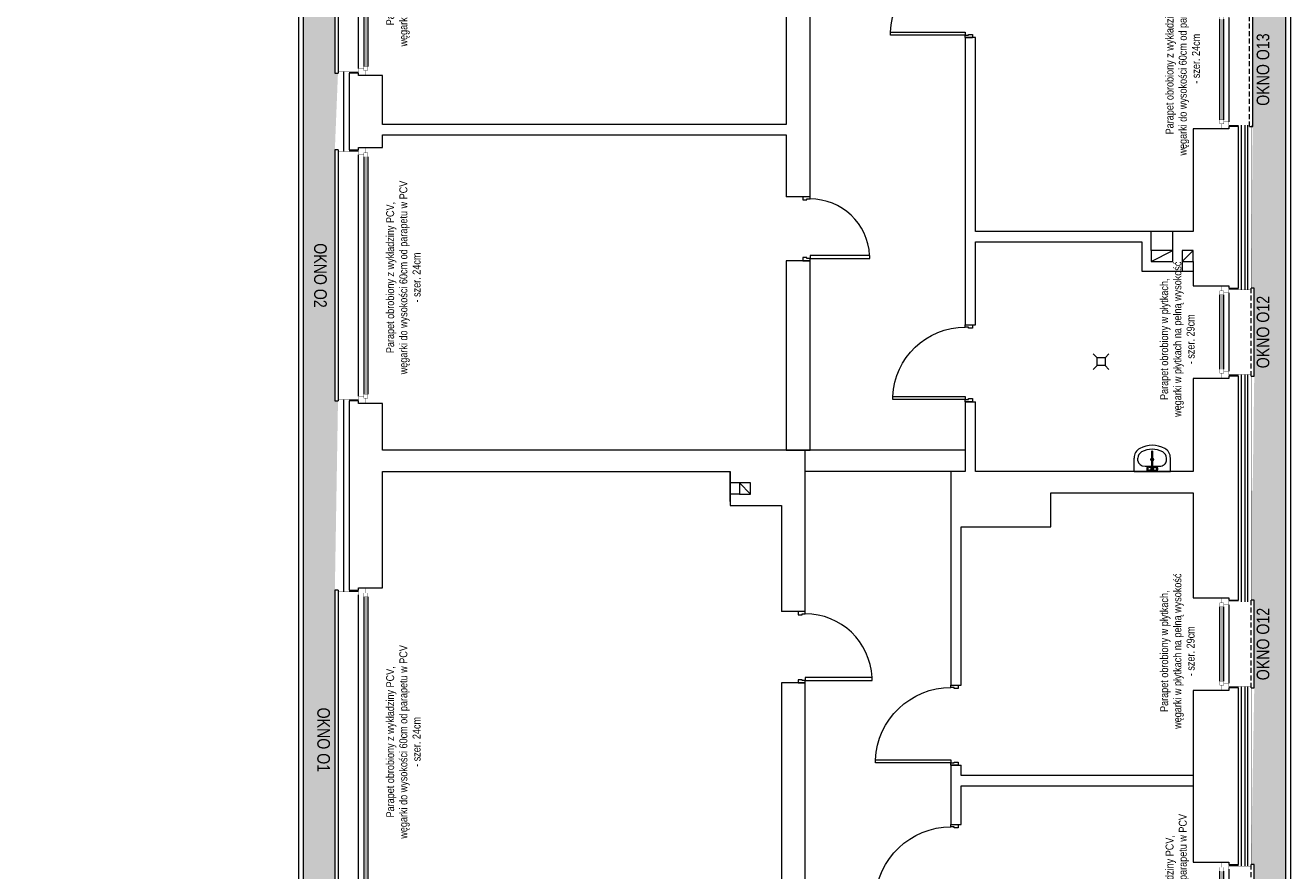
# Model space of a CAD drawing. Header units: millimetres. Extents: x 18880 to 99371, y -5529 to 27899.
# Tile 111 of 158: x 30020 to 31618, y 19444 to 20512. Entities that reach past the tile are written whole.
import ezdxf

# ---------------------------------------------------------------- set-up
doc = ezdxf.new("R2010")
doc.units = ezdxf.units.MM
doc.set_wipeout_variables(frame=1)
doc.linetypes.add('DASHED', pattern=[19.05, 12.7, -6.35])
for name, color, linetype, lineweight in [('AA_HATCH', 252, 'Continuous', 0), ('AA_IZOLACJA', 251, 'Continuous', 0), ('AA_OPIS', 2, 'Continuous', 0), ('AA_WIDOK', 254, 'Continuous', 0), ('Drzwi ArchiCAD_Nr_Pióra__1', 7, 'Continuous', 13), ('Drzwi ArchiCAD_Nr_Pióra__23', 4, 'Continuous', 20), ('Drzwi ArchiCAD_Nr_Pióra__3', 4, 'Continuous', 18), ('inwentaryzacja_wyposazenie_sanitarne_Nr_pióra__1', 7, 'Continuous', 13), ('K_SCIANY', 90, 'Continuous', 20), ('Konstrukcja - Słupy_Nr_Pióra__1', 7, 'Continuous', 13)]:
    doc.layers.add(name, color=color, linetype=linetype, lineweight=lineweight)
for name, color, linetype in [('Drzwi ArchiCAD', 7, 'Continuous'), ('inwentaryzacja_wyposazenie_sanitarne', 7, 'Continuous'), ('Konstrukcja - Słupy', 7, 'Continuous'), ('Okna ArchiCADa', 7, 'Continuous')]:
    doc.layers.add(name, color=color, linetype=linetype)
doc.styles.add('ARIAL', font='arial.ttf')
doc.styles.add('Arial Narrow', font='txt')
doc.linetypes.add('STYROPIAN', pattern='A,0.000141,[1,styropian.shx,S=1,R=0,X=0,Y=0],-14.102004', length=14.102145)
doc.linetypes.add('ZIGZAG', pattern='A,0.00254,-5.08,[131,ltypeshp.shx,S=5.08,R=0,X=-5.08,Y=0],-10.16,[131,ltypeshp.shx,S=5.08,R=180,X=5.08,Y=0],-5.08', length=20.32254)

# ---------------------------------------------------------------- blocks, each defined once
blk = doc.blocks.new('O1 rozwierane 12_81')
at = {"layer": 'AA_WIDOK', "color": 4}
blk.add_lwpolyline([(1890, 260), (1890, 300), (-1890, 300), (-1890, 260)], dxfattribs=at)
at = {"layer": 'AA_WIDOK', "linetype": 'DASHED', "ltscale": 0.5}
blk.add_lwpolyline([(1890, 260), (-1890, 260)], dxfattribs=at)
at = {"layer": 'AA_WIDOK', "color": 4, "const_width": 3}
for points in [[(-1920, -90), (-1920, 0)], [(1920, 0), (1920, -90)]]:
    blk.add_lwpolyline(points, dxfattribs=at)
at = {"color": 4}
blk.add_wipeout([(-1805, -115), (-1805, -65), (-1830, -65), (-1830, 0), (1830, 0), (1830, -65), (1805, -65), (1805, -115)], dxfattribs=at).dxf.layer = 'AA_WIDOK'
at = {"layer": 'AA_IZOLACJA', "linetype": 'STYROPIAN', "ltscale": 0.2}
for points in [[(-1880, 120), (-1880, 0)], [(1880, 120), (1880, 0)]]:
    blk.add_lwpolyline(points, dxfattribs=at)
at = {"layer": 'AA_WIDOK', "const_width": 3}
for points in [[(-1870, 260), (-1870, 0)], [(1870, 260), (1870, 0)]]:
    blk.add_lwpolyline(points, dxfattribs=at)
at = {"layer": 'AA_WIDOK', "color": 4, "const_width": 3}
for points in [[(-1920, 0), (-1830, 0)], [(-1830, 0), (-1830, -65)], [(1830, -65), (1830, 0)], [(1830, 0), (1920, 0)], [(-1855, -90), (-1920, -90)], [(-1830, -65), (-1855, -65)], [(-1855, -65), (-1855, -90)], [(-1855, -65), (-1805, -65)], [(-1855, -115), (-1855, -65)], [(-1805, -115), (-1855, -115)], [(-1805, -65), (-1805, -115)], [(1805, -80), (-1805, -80)], [(1805, -90), (-1805, -90)], [(1805, -100), (-1805, -100)], [(1805, -115), (1805, -65)], [(1805, -65), (1855, -65)], [(1855, -115), (1805, -115)], [(1855, -65), (1830, -65)], [(1855, -90), (1855, -65)], [(1855, -65), (1855, -115)], [(1920, -90), (1855, -90)]]:
    blk.add_lwpolyline(points, dxfattribs=at)
at = {"layer": 'AA_WIDOK', "color": 4}
for points in [[(-1830, 0), (1830, 0)], [(1805, -65), (-1805, -65)], [(1805, -115), (-1805, -115)], [(1805, -115), (-1805, -115)]]:
    blk.add_lwpolyline(points, dxfattribs=at)
blk = doc.blocks.new('D1 Drzwi proste 12_46')
at = {"layer": 'Drzwi ArchiCAD_Nr_Pióra__1', "linetype": 'Continuous'}
for p, q in [((-485, 0), (-485, -90)), ((485, 0), (485, -90))]:
    blk.add_line(p, q, dxfattribs=at)
at = {"layer": 'Drzwi ArchiCAD_Nr_Pióra__23', "linetype": 'Continuous'}
for p, q in [((-457, 0), (-485, 0)), ((-485, 0), (-485, -90)), ((-457, -40), (-457, 0)), ((485, 0), (457, 0)), ((457, 0), (457, -40)), ((485, -90), (485, 0)), ((-485, -90), (-445, -90)), ((-445, -40), (-457, -40)), ((-445, -90), (-445, -40)), ((457, -40), (445, -40)), ((445, -40), (445, -90)), ((445, -90), (485, -90))]:
    blk.add_line(p, q, dxfattribs=at)
at = {"layer": 'Drzwi ArchiCAD_Nr_Pióra__3', "linetype": 'Continuous'}
for p, q in [((457, 914), (417, 914)), ((417, 914), (417, 0)), ((457, 0), (457, 914)), ((417, 0), (457, 0))]:
    blk.add_line(p, q, dxfattribs=at)
blk.add_arc((457, 0), 914, 92.5083, 180, dxfattribs=at)
blk = doc.blocks.new('D1 Drzwi proste 12_47')
at = {"layer": 'Drzwi ArchiCAD_Nr_Pióra__1', "linetype": 'Continuous'}
for p, q in [((-500, 0), (-500, -90)), ((500, 0), (500, -90))]:
    blk.add_line(p, q, dxfattribs=at)
at = {"layer": 'Drzwi ArchiCAD_Nr_Pióra__23', "linetype": 'Continuous'}
for p, q in [((-472, 0), (-500, 0)), ((-500, 0), (-500, -90)), ((-472, -40), (-472, 0)), ((500, 0), (472, 0)), ((472, 0), (472, -40)), ((500, -90), (500, 0)), ((-500, -90), (-460, -90)), ((-460, -40), (-472, -40)), ((-460, -90), (-460, -40)), ((472, -40), (460, -40)), ((460, -40), (460, -90)), ((460, -90), (500, -90))]:
    blk.add_line(p, q, dxfattribs=at)
at = {"layer": 'Drzwi ArchiCAD_Nr_Pióra__3', "linetype": 'Continuous'}
for p, q in [((472, 944), (432, 944)), ((432, 944), (432, 0)), ((472, 0), (472, 944)), ((432, 0), (472, 0))]:
    blk.add_line(p, q, dxfattribs=at)
blk.add_arc((472, 0), 944, 92.4285, 180, dxfattribs=at)
blk = doc.blocks.new('D1 Drzwi proste 12_99')
at = {"layer": 'Drzwi ArchiCAD_Nr_Pióra__1', "linetype": 'Continuous'}
for p, q in [((-505, 0), (-505, -90)), ((505, 0), (505, -90))]:
    blk.add_line(p, q, dxfattribs=at)
at = {"layer": 'Drzwi ArchiCAD_Nr_Pióra__23', "linetype": 'Continuous'}
for p, q in [((-477, 0), (-505, 0)), ((-505, 0), (-505, -90)), ((-477, -40), (-477, 0)), ((505, 0), (477, 0)), ((477, 0), (477, -40)), ((505, -90), (505, 0)), ((-505, -90), (-465, -90)), ((-465, -40), (-477, -40)), ((-465, -90), (-465, -40)), ((477, -40), (465, -40)), ((465, -40), (465, -90)), ((465, -90), (505, -90))]:
    blk.add_line(p, q, dxfattribs=at)
at = {"layer": 'Drzwi ArchiCAD_Nr_Pióra__3', "linetype": 'Continuous'}
for p, q in [((477, 954), (437, 954)), ((437, 954), (437, 0)), ((477, 0), (477, 954)), ((437, 0), (477, 0))]:
    blk.add_line(p, q, dxfattribs=at)
blk.add_arc((477, 0), 954, 92.403, 180, dxfattribs=at)
blk = doc.blocks.new('D1 Drzwi proste 12_104')
at = {"layer": 'Drzwi ArchiCAD_Nr_Pióra__1', "linetype": 'Continuous'}
for p, q in [((-450, 0), (-450, -90)), ((450, 0), (450, -90))]:
    blk.add_line(p, q, dxfattribs=at)
at = {"layer": 'Drzwi ArchiCAD_Nr_Pióra__23', "linetype": 'Continuous'}
for p, q in [((-422, 0), (-450, 0)), ((-450, 0), (-450, -90)), ((-422, -40), (-422, 0)), ((450, 0), (422, 0)), ((422, 0), (422, -40)), ((450, -90), (450, 0)), ((-450, -90), (-410, -90)), ((-410, -40), (-422, -40)), ((-410, -90), (-410, -40)), ((422, -40), (410, -40)), ((410, -40), (410, -90)), ((410, -90), (450, -90))]:
    blk.add_line(p, q, dxfattribs=at)
at = {"layer": 'Drzwi ArchiCAD_Nr_Pióra__3', "linetype": 'Continuous'}
for p, q in [((422, 844), (382, 844)), ((382, 844), (382, 0)), ((422, 0), (422, 844)), ((382, 0), (422, 0))]:
    blk.add_line(p, q, dxfattribs=at)
blk.add_arc((422, 0), 844, 92.7165, 180, dxfattribs=at)
blk = doc.blocks.new('D1 Drzwi proste 12_116')
at = {"layer": 'Drzwi ArchiCAD_Nr_Pióra__1', "linetype": 'Continuous'}
for p, q in [((-405, 0), (-405, -90)), ((405, 0), (405, -90))]:
    blk.add_line(p, q, dxfattribs=at)
at = {"layer": 'Drzwi ArchiCAD_Nr_Pióra__23', "linetype": 'Continuous'}
for p, q in [((-377, 0), (-405, 0)), ((-405, 0), (-405, -90)), ((-377, -40), (-377, 0)), ((405, 0), (377, 0)), ((377, 0), (377, -40)), ((405, -90), (405, 0)), ((-405, -90), (-365, -90)), ((-365, -40), (-377, -40)), ((-365, -90), (-365, -40)), ((377, -40), (365, -40)), ((365, -40), (365, -90)), ((365, -90), (405, -90))]:
    blk.add_line(p, q, dxfattribs=at)
at = {"layer": 'Drzwi ArchiCAD_Nr_Pióra__3', "linetype": 'Continuous'}
for p, q in [((377, 754), (337, 754)), ((337, 754), (337, 0)), ((377, 0), (377, 754)), ((337, 0), (377, 0))]:
    blk.add_line(p, q, dxfattribs=at)
blk.add_arc((377, 0), 754, 93.041, 180, dxfattribs=at)
blk = doc.blocks.new('Słup_81_2', base_point=(277495, -68241))
at = {"layer": 'Konstrukcja - Słupy_Nr_Pióra__1', "linetype": 'Continuous'}
blk.add_line((277425, -68171), (277565, -68311), dxfattribs=at)
at = {"layer": 'Konstrukcja - Słupy_Nr_Pióra__1', "linetype": 'Continuous', "flags": 128}
blk.add_lwpolyline([(277425, -68171), (277425, -68311), (277565, -68311), (277565, -68171)], close=True, dxfattribs=at)
blk = doc.blocks.new('Słup_82_2', base_point=(283085, -65306))
at = {"layer": 'Konstrukcja - Słupy_Nr_Pióra__1', "linetype": 'Continuous'}
blk.add_line((283015, -65376), (283155, -65236), dxfattribs=at)
at = {"layer": 'Konstrukcja - Słupy_Nr_Pióra__1', "linetype": 'Continuous', "flags": 128}
blk.add_lwpolyline([(283015, -65376), (283155, -65376), (283155, -65236), (283015, -65236)], close=True, dxfattribs=at)
blk = doc.blocks.new('Słup_278_2', base_point=(282760, -65306))
at = {"layer": 'Konstrukcja - Słupy_Nr_Pióra__1', "linetype": 'Continuous'}
blk.add_line((282625, -65376), (282895, -65236), dxfattribs=at)
at = {"layer": 'Konstrukcja - Słupy_Nr_Pióra__1', "linetype": 'Continuous', "flags": 128}
blk.add_lwpolyline([(282625, -65376), (282895, -65376), (282895, -65236), (282625, -65236)], close=True, dxfattribs=at)
blk = doc.blocks.new('Umywalka 01 12_14')
at = {"layer": 'inwentaryzacja_wyposazenie_sanitarne_Nr_pióra__1', "linetype": 'Continuous'}
for p, q in [((-230, 0), (-230, -168)), ((230, 0), (-230, 0)), ((230, 0), (230, -168)), ((-180, -134), (-180, -168)), ((-91, -68), (-91, -68)), ((91, -68), (-91, -68)), ((-69, -23), (-70, -29)), ((-70, -29), (-70, -36)), ((-70, -36), (-69, -43)), ((-68, -17), (-69, -23)), ((-69, -43), (-68, -48)), ((-66, -14), (-68, -17)), ((-68, -48), (-66, -51)), ((-60, -10), (-66, -14)), ((-60, -55), (-66, -51)), ((-58, -9), (-60, -10)), ((-60, -55), (-58, -57)), ((-55, -10), (-58, -9)), ((-20, -21), (-58, -9)), ((-20, -45), (-58, -57)), ((-58, -57), (-55, -55)), ((-52, -14), (-55, -10)), ((-55, -55), (-52, -51)), ((-50, -21), (-52, -14)), ((-52, -51), (-50, -45)), ((-50, -29), (-50, -21)), ((-50, -37), (-50, -29)), ((-50, -45), (-50, -37)), ((-8, -31), (-8, -252)), ((8, -252), (8, -31)), ((20, -21), (58, -9)), ((20, -45), (58, -57)), ((52, -14), (50, -21)), ((50, -21), (50, -29)), ((50, -29), (50, -37)), ((50, -37), (50, -45)), ((50, -45), (52, -51)), ((55, -10), (52, -14)), ((52, -51), (55, -55)), ((58, -9), (55, -10)), ((55, -55), (58, -57)), ((60, -10), (58, -9)), ((58, -57), (60, -55)), ((60, -10), (66, -14)), ((60, -55), (66, -51)), ((68, -17), (66, -14)), ((66, -51), (68, -48)), ((69, -23), (68, -17)), ((68, -48), (69, -43)), ((70, -29), (69, -23)), ((69, -43), (70, -36)), ((70, -36), (70, -29)), ((180, -134), (180, -168))]:
    blk.add_line(p, q, dxfattribs=at)
blk.add_circle((0, -152), 17.5, dxfattribs=at)
for centre, radius, start, end in [((0, -33), 30, 27.9765, 152.0235), ((0, -33), 30, 207.9765, 254.7747), ((0, -33), 16.8, 298.0549, 241.9451), ((0, -33), 8, 10, 170), ((0, -33), 30, 285.2253, 332.0235), ((-91, -168), 139, 180, 241.5254), ((-91, -168), 88.9, 180, 241.5254), ((0, 0), 330, 241.5254, 298.4746), ((0, 0), 280, 241.5254, 298.4746), ((0, -252), 7.88, 180, 0), ((91, -168), 88.9, 298.4746, 0), ((91, -168), 139, 298.4746, 0)]:
    blk.add_arc(centre, radius, start, end, dxfattribs=at)
for centre, major_axis, start_param, end_param in [((-91, -134), (88.9, 0), 1.570796, 3.141593), ((91, -134), (-88.9, 0), 3.141593, 4.712389)]:
    blk.add_ellipse(centre, major_axis=major_axis, ratio=0.750558, start_param=start_param, end_param=end_param, dxfattribs=at)
blk = doc.blocks.new('O1 rozwierane 12_80')
at = {"layer": 'AA_WIDOK', "color": 4}
blk.add_lwpolyline([(1585, 260), (1585, 300), (-1585, 300), (-1585, 260)], dxfattribs=at)
at = {"layer": 'AA_WIDOK', "linetype": 'DASHED', "ltscale": 0.5}
blk.add_lwpolyline([(1585, 260), (-1585, 260)], dxfattribs=at)
at = {"layer": 'AA_WIDOK', "color": 4, "const_width": 3}
for points in [[(-1615, -90), (-1615, 0)], [(1615, 0), (1615, -90)]]:
    blk.add_lwpolyline(points, dxfattribs=at)
at = {"color": 4}
blk.add_wipeout([(-1500, -115), (-1500, -65), (-1525, -65), (-1525, 0), (1525, 0), (1525, -65), (1500, -65), (1500, -115)], dxfattribs=at).dxf.layer = 'AA_WIDOK'
at = {"layer": 'AA_IZOLACJA', "linetype": 'STYROPIAN', "ltscale": 0.2}
for points in [[(-1575, 120), (-1575, 0)], [(1575, 120), (1575, 0)]]:
    blk.add_lwpolyline(points, dxfattribs=at)
at = {"layer": 'AA_WIDOK', "const_width": 3}
for points in [[(-1565, 260), (-1565, 0)], [(1565, 260), (1565, 0)]]:
    blk.add_lwpolyline(points, dxfattribs=at)
at = {"layer": 'AA_WIDOK', "color": 4, "const_width": 3}
for points in [[(-1615, 0), (-1525, 0)], [(-1525, 0), (-1525, -65)], [(1525, -65), (1525, 0)], [(1525, 0), (1615, 0)], [(-1550, -90), (-1615, -90)], [(-1525, -65), (-1550, -65)], [(-1550, -65), (-1550, -90)], [(-1550, -65), (-1500, -65)], [(-1550, -115), (-1550, -65)], [(-1500, -115), (-1550, -115)], [(-1500, -65), (-1500, -115)], [(1500, -80), (-1500, -80)], [(1500, -90), (-1500, -90)], [(1500, -100), (-1500, -100)], [(1500, -115), (1500, -65)], [(1500, -65), (1550, -65)], [(1550, -115), (1500, -115)], [(1550, -65), (1525, -65)], [(1550, -90), (1550, -65)], [(1550, -65), (1550, -115)], [(1615, -90), (1550, -90)]]:
    blk.add_lwpolyline(points, dxfattribs=at)
at = {"layer": 'AA_WIDOK', "color": 4}
for points in [[(-1525, 0), (1525, 0)], [(1500, -65), (-1500, -65)], [(1500, -115), (-1500, -115)], [(1500, -115), (-1500, -115)]]:
    blk.add_lwpolyline(points, dxfattribs=at)
blk = doc.blocks.new('okno cc')
at = {"layer": 'AA_WIDOK', "color": 4, "const_width": 0.3}
for points in [[(-9, 117), (0, 117)], [(0, 0), (-9, 0)]]:
    blk.add_lwpolyline(points, dxfattribs=at)
at = {"layer": 'AA_WIDOK', "linetype": 'DASHED', "ltscale": 0.5}
blk.add_lwpolyline([(28, 3), (28, 114)], dxfattribs=at)
at = {"layer": 'AA_WIDOK', "color": 4}
blk.add_lwpolyline([(28, 3), (32, 3), (32, 114), (28, 114)], dxfattribs=at)
at = {"color": 4}
blk.add_wipeout([(-11.5, 105.5), (-6.5, 105.5), (-6.5, 108), (0, 108), (0, 9), (-6.5, 9), (-6.5, 11.5), (-11.5, 11.5)], dxfattribs=at).dxf.layer = 'AA_WIDOK'
at = {"layer": 'AA_IZOLACJA', "linetype": 'STYROPIAN', "ltscale": 0.2}
for points in [[(12, 113), (0, 113)], [(12, 4), (0, 4)]]:
    blk.add_lwpolyline(points, dxfattribs=at)
at = {"layer": 'AA_WIDOK', "color": 4, "const_width": 0.3}
for points in [[(-9, 110.5), (-9, 117)], [(0, 117), (0, 108)], [(-11.5, 105.5), (-11.5, 110.5)], [(-11.5, 110.5), (-6.5, 110.5)], [(-6.5, 105.5), (-11.5, 105.5)], [(-10, 11.5), (-10, 105.5)], [(-6.5, 110.5), (-9, 110.5)], [(-9, 11.5), (-9, 105.5)], [(-8, 11.5), (-8, 105.5)], [(-6.5, 108), (-6.5, 110.5)], [(-6.5, 110.5), (-6.5, 105.5)], [(0, 108), (-6.5, 108)], [(-11.5, 6.5), (-11.5, 11.5)], [(-11.5, 11.5), (-6.5, 11.5)], [(-6.5, 6.5), (-11.5, 6.5)], [(-9, 0), (-9, 6.5)], [(-9, 6.5), (-6.5, 6.5)], [(-6.5, 11.5), (-6.5, 6.5)], [(-6.5, 6.5), (-6.5, 9)], [(-6.5, 9), (0, 9)], [(0, 9), (0, 0)]]:
    blk.add_lwpolyline(points, dxfattribs=at)
at = {"layer": 'AA_WIDOK', "const_width": 0.3}
for points in [[(28, 112), (0, 112)], [(28, 5), (0, 5)]]:
    blk.add_lwpolyline(points, dxfattribs=at)
at = {"layer": 'AA_WIDOK', "color": 4}
for points in [[(-11.5, 11.5), (-11.5, 105.5)], [(-11.5, 11.5), (-11.5, 105.5)], [(-6.5, 11.5), (-6.5, 105.5)], [(0, 108), (0, 9)]]:
    blk.add_lwpolyline(points, dxfattribs=at)
blk = doc.blocks.new('okno dd')
at = {"layer": 'AA_WIDOK', "color": 4, "const_width": 0.3}
for points in [[(-9, 150), (0, 150)], [(0, 0), (-9, 0)]]:
    blk.add_lwpolyline(points, dxfattribs=at)
at = {"layer": 'AA_WIDOK', "linetype": 'DASHED', "ltscale": 0.5}
blk.add_lwpolyline([(26, 3), (26, 147)], dxfattribs=at)
at = {"layer": 'AA_WIDOK', "color": 4}
blk.add_lwpolyline([(26, 3), (30, 3), (30, 147), (26, 147)], dxfattribs=at)
at = {"color": 4}
blk.add_wipeout([(-11.5, 138.5), (-6.5, 138.5), (-6.5, 141), (0, 141), (0, 9), (-6.5, 9), (-6.5, 11.5), (-11.5, 11.5)], dxfattribs=at).dxf.layer = 'AA_WIDOK'
at = {"layer": 'AA_IZOLACJA', "linetype": 'STYROPIAN', "ltscale": 0.2}
for points in [[(12, 146), (0, 146)], [(12, 4), (0, 4)]]:
    blk.add_lwpolyline(points, dxfattribs=at)
at = {"layer": 'AA_WIDOK', "color": 4, "const_width": 0.3}
for points in [[(-9, 143.5), (-9, 150)], [(0, 150), (0, 141)], [(-11.5, 138.5), (-11.5, 143.5)], [(-11.5, 143.5), (-6.5, 143.5)], [(-6.5, 138.5), (-11.5, 138.5)], [(-10, 11.5), (-10, 138.5)], [(-6.5, 143.5), (-9, 143.5)], [(-9, 11.5), (-9, 138.5)], [(-8, 11.5), (-8, 138.5)], [(-6.5, 141), (-6.5, 143.5)], [(-6.5, 143.5), (-6.5, 138.5)], [(0, 141), (-6.5, 141)], [(-11.5, 6.5), (-11.5, 11.5)], [(-11.5, 11.5), (-6.5, 11.5)], [(-6.5, 6.5), (-11.5, 6.5)], [(-9, 0), (-9, 6.5)], [(-9, 6.5), (-6.5, 6.5)], [(-6.5, 11.5), (-6.5, 6.5)], [(-6.5, 6.5), (-6.5, 9)], [(-6.5, 9), (0, 9)], [(0, 9), (0, 0)]]:
    blk.add_lwpolyline(points, dxfattribs=at)
at = {"layer": 'AA_WIDOK', "const_width": 0.3}
for points in [[(26, 145), (0, 145)], [(26, 5), (0, 5)]]:
    blk.add_lwpolyline(points, dxfattribs=at)
at = {"layer": 'AA_WIDOK', "color": 4}
for points in [[(-11.5, 11.5), (-11.5, 138.5)], [(-11.5, 11.5), (-11.5, 138.5)], [(-6.5, 11.5), (-6.5, 138.5)], [(0, 141), (0, 9)]]:
    blk.add_lwpolyline(points, dxfattribs=at)

msp = doc.modelspace()

# ---------------------------------------------------------------- hatches: boundary and pattern name
at = {"layer": 'AA_HATCH'}
h = msp.add_hatch(dxfattribs=at)
h.set_pattern_fill('AR-CONC', color=256, scale=0.1)
h.paths.add_polyline_path([(31612.01574, 25055.37583), (30915.01574, 25055.37583), (30915.01574, 25011.37583), (31076.01574, 25011.37583), (31076.01574, 25017.37583), (31187.01574, 25017.37583), (31315.01574, 25011.68694), (31315.01574, 25017.37583), (31426.01574, 25017.37583), (31568.01574, 25011.37583), (31568.01574, 24341.87583), (31572.01574, 24341.87583), (31572.01574, 24230.87583), (31568.05922, 24048.87583), (31572.01574, 24048.87583), (31572.01574, 23937.87583), (31568.03976, 23606.87583), (31572.01574, 23606.87583), (31572.01574, 23495.87583), (31568.05476, 23292.87583), (31572.01574, 23292.87583), (31572.01574, 23181.87583), (31568.11271, 23101.37583), (31572.01574, 23101.37583), (31572.01574, 22928.37583), (31568.05411, 22721.87583), (31572.01574, 22721.87583), (31572.01574, 22610.87583), (31568.05655, 22416.87583), (31572.01574, 22416.87583), (31572.01574, 22305.87583), (31568.03272, 21836.87583), (31570.01574, 21836.87583), (31570.01574, 21692.87583), (31568.0301, 21416.37583), (31572.01574, 21416.37583), (31572.01574, 21305.37583), (31568.05773, 21116.87583), (31570.01574, 21116.87583), (31570.01574, 20972.87583), (31568.02469, 20527.87583), (31570.01574, 20527.87583), (31570.01574, 20383.87583), (31568.03516, 20179.87583), (31572.01574, 20179.87583), (31572.01574, 20068.87583), (31569.98271, 19924.02241), (31612.01574, 19924.02241)])
h = msp.add_hatch(dxfattribs=at)
h.set_pattern_fill('AR-CONC', color=256, scale=0.1)
h.paths.add_polyline_path([(30411.01574, 18362.87583), (30411.01574, 18594.87583), (30414.82921, 18686.87583), (30411.01574, 18686.87583), (30411.01574, 18918.87583), (30414.92925, 19009.37583), (30411.01574, 19009.37583), (30411.01574, 19326.37583), (30414.9324, 19420.37583), (30411.01574, 19420.37583), (30411.01574, 19798.37583), (30414.98254, 20037.37583), (30411.01574, 20037.37583), (30411.01574, 20354.37583), (30414.93493, 20451.37583), (30411.01574, 20451.37583), (30411.01574, 20768.37583), (30414.84553, 20813.37583), (30411.01574, 20813.37583), (30411.01574, 21130.37583), (30414.83392, 21224.87583), (30411.01574, 21224.87583), (30411.01574, 21456.87583), (30414.95199, 21580.37583), (30411.01574, 21580.37583), (30411.01574, 21683.4066, 0.0563298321), (30371.01574, 21678.88587), (30371.01574, 17301.37583), (30090.01574, 17301.37583), (30090.01574, 18212.37583), (30046.01574, 18212.37583), (30046.01574, 17261.37583), (30336.51574, 17261.37583), (30415.01574, 17257.37583), (30415.01574, 17318.87583), (30411.01574, 17318.87583), (30411.01574, 17550.87583), (30414.81462, 17635.87583), (30411.01574, 17635.87583), (30411.01574, 17867.87583), (30414.89614, 18013.87583), (30411.01574, 18013.87583), (30411.01574, 18245.87583), (30414.86759, 18362.87583)])

# ---------------------------------------------------------------- linework, layer by layer
for points in [[(30371.01574, 21678.88587), (30371.01574, 17301.37583), (30090.01574, 17301.37583), (30090.01574, 18212.37583), (30046.01574, 18212.37583)], [(30365.01574, 21678.88587), (30365.01574, 17307.37583), (30096.01574, 17307.37583), (30096.01574, 18218.37583), (30046.01574, 18218.37583)]]:
    msp.add_lwpolyline(points, dxfattribs=at)
at = {"layer": 'AA_IZOLACJA', "linetype": 'STYROPIAN', "ltscale": 0.8}
for points in [[(31564.01574, 20177.87583), (31564.01574, 20385.87583)], [(31564.01574, 19783.87583), (31564.01574, 20070.87583)], [(31564.01574, 19449.87583), (31564.01574, 19676.87583)]]:
    msp.add_lwpolyline(points, dxfattribs=at)
at = {"layer": 'AA_WIDOK', "const_width": 0.3}
for points in [[(31568.01574, 20177.87583), (31568.01574, 20385.87583)], [(31568.01574, 19783.87583), (31568.01574, 20070.87583)], [(31568.01574, 19449.87583), (31568.01574, 19676.87583)]]:
    msp.add_lwpolyline(points, dxfattribs=at)
at = {"layer": 'K_SCIANY'}
for points in [[(30981.01574, 20649.37583), (30981.01574, 20386.37583)], [(31011.01574, 20295.37583), (31011.01574, 20649.37583)], [(31495.01574, 20213.37583), (31495.01574, 20201.37583), (31495.01574, 20182.87583), (31531.01574, 20182.87583), (31540.01574, 20182.87583), (31540.01574, 20179.87583), (31552.01574, 20179.87583), (31552.01574, 20383.87583), (31540.01574, 20383.87583), (31540.01574, 20380.87583), (31531.01574, 20380.87583), (31495.01574, 20380.87583), (31495.01574, 20251.37583), (31430.01574, 20251.37583), (31220.01574, 20251.37583), (31220.01574, 20496.37583), (31216.01574, 20496.37583), (31207.01574, 20496.37583), (31207.01574, 20133.37583), (31216.01574, 20133.37583), (31220.01574, 20133.37583), (31220.01574, 20238.37583), (31430.01574, 20238.37583), (31430.01574, 20201.37583), (31495.01574, 20201.37583)], [(30981.01574, 20386.37583), (30471.01574, 20386.37583), (30471.01574, 20448.37583), (30450.01574, 20448.37583), (30441.01574, 20448.37583), (30441.01574, 20451.37583), (30429.01574, 20451.37583), (30429.01574, 20354.37583), (30441.01574, 20354.37583), (30441.01574, 20357.37583), (30450.01574, 20357.37583), (30471.01574, 20357.37583), (30471.01574, 20373.37583), (30981.01574, 20373.37583)], [(30981.01574, 20373.37583), (30981.01574, 20295.37583)], [(31002.01574, 20295.37583), (30981.01574, 20295.37583)], [(31011.01574, 20295.37583), (31002.01574, 20295.37583)], [(31442.01574, 20227.37583), (31442.01574, 20251.37583)], [(31469.01574, 20227.37583), (31469.01574, 20251.37583)], [(31002.01574, 20214.37583), (30981.01574, 20214.37583)], [(30981.01574, 20214.37583), (30981.01574, 19975.37583)], [(31011.01574, 20214.37583), (31002.01574, 20214.37583)], [(31011.01574, 19975.37583), (31011.01574, 20214.37583)], [(31481.01574, 20213.37583), (31481.01574, 20201.37583)], [(31373.60006, 20092.04512), (31368.74783, 20096.89735)], [(31373.60006, 20082.04512), (31373.60006, 20092.04512)], [(31383.60006, 20092.04512), (31373.60006, 20092.04512)], [(31383.60006, 20092.04512), (31388.45228, 20096.89735)], [(31383.60006, 20092.04512), (31383.60006, 20082.04512)], [(31373.60006, 20082.04512), (31368.74783, 20077.1929)], [(31383.60006, 20082.04512), (31373.60006, 20082.04512)], [(31383.60006, 20082.04512), (31388.45228, 20077.1929)], [(31315.01574, 19921.37583), (31495.01574, 19921.37583), (31495.01574, 19788.87583), (31531.01574, 19788.87583), (31540.01574, 19788.87583), (31540.01574, 19785.87583), (31552.01574, 19785.87583), (31552.01574, 20068.87583), (31540.01574, 20068.87583), (31540.01574, 20065.87583), (31531.01574, 20065.87583), (31495.01574, 20065.87583), (31495.01574, 19948.37583), (31315.01574, 19948.37583)], [(30910.01574, 19975.37583), (30471.01574, 19975.37583), (30471.01574, 20034.37583), (30450.01574, 20034.37583), (30441.01574, 20034.37583), (30441.01574, 20037.37583), (30429.01574, 20037.37583), (30429.01574, 19798.37583), (30441.01574, 19798.37583), (30441.01574, 19801.37583), (30450.01574, 19801.37583), (30471.01574, 19801.37583), (30471.01574, 19948.37583), (30910.01574, 19948.37583)], [(31207.01574, 20036.37583), (31216.01574, 20036.37583)], [(31207.01574, 20036.37583), (31207.01574, 19948.37583)], [(31216.01574, 20036.37583), (31220.01574, 20036.37583)], [(31220.01574, 19948.37583), (31220.01574, 20036.37583)], [(31005.01574, 19975.37583), (30910.01574, 19975.37583)], [(30981.01574, 19975.37583), (31011.01574, 19975.37583)], [(31005.01574, 19771.37583), (31005.01574, 19975.37583)], [(31207.01574, 19975.37583), (31005.01574, 19975.37583)], [(30910.01574, 19948.37583), (30910.01574, 19905.37583)], [(30910.01574, 19910.37583), (30910.01574, 19948.37583)], [(31207.01574, 19948.37583), (31005.01574, 19948.37583)], [(31189.01574, 19948.37583), (31189.01574, 19678.37583)], [(31207.01574, 19948.37583), (31189.01574, 19948.37583)], [(31315.01574, 19948.37583), (31220.01574, 19948.37583)], [(30922.01574, 19933.87583), (30910.01574, 19933.87583)], [(30922.01574, 19919.87583), (30910.01574, 19919.87583)], [(31315.01574, 19878.37583), (31315.01574, 19921.37583)], [(30910.01574, 19905.37583), (30975.01574, 19905.37583)], [(30975.01574, 19905.37583), (30975.01574, 19771.37583)], [(31202.01574, 19678.37583), (31202.01574, 19878.37583)], [(31202.01574, 19878.37583), (31315.01574, 19878.37583)], [(30996.01574, 19771.37583), (30975.01574, 19771.37583)], [(31005.01574, 19771.37583), (30996.01574, 19771.37583)], [(30996.01574, 19681.37583), (30975.01574, 19681.37583)], [(30975.01574, 19681.37583), (30975.01574, 19398.37583)], [(31005.01574, 19681.37583), (30996.01574, 19681.37583)], [(31005.01574, 19332.37583), (31005.01574, 19681.37583)], [(31189.01574, 19678.37583), (31198.01574, 19678.37583)], [(31198.01574, 19678.37583), (31202.01574, 19678.37583)], [(31189.01574, 19577.37583), (31198.01574, 19577.37583)], [(31189.01574, 19577.37583), (31189.01574, 19502.37583)], [(31198.01574, 19577.37583), (31202.01574, 19577.37583)], [(31202.01574, 19564.37583), (31202.01574, 19577.37583)], [(31495.01574, 19564.37583), (31202.01574, 19564.37583)], [(31202.01574, 19502.37583), (31202.01574, 19551.37583)], [(31202.01574, 19551.37583), (31495.01574, 19551.37583)], [(31189.01574, 19502.37583), (31198.01574, 19502.37583)], [(31198.01574, 19502.37583), (31202.01574, 19502.37583)]]:
    msp.add_lwpolyline(points, dxfattribs=at)
msp.add_lwpolyline([(31495.01574, 19454.87583), (31531.01574, 19454.87583), (31540.01574, 19454.87583), (31540.01574, 19451.87583), (31552.01574, 19451.87583), (31552.01574, 19674.87583), (31540.01574, 19674.87583), (31540.01574, 19671.87583), (31531.01574, 19671.87583), (31495.01574, 19671.87583)], close=True, dxfattribs=at)

# ---------------------------------------------------------------- block references
at = {"layer": 'Drzwi ArchiCAD', "linetype": 'Continuous', "yscale": 0.1, "zscale": 0.1}
for name, p, xscale, rotation in [('D1 Drzwi proste 12_47', (31207.01574, 20546.37583), -0.1, 90), ('D1 Drzwi proste 12_116', (31011.01574, 20254.87583), 0.1, 270), ('D1 Drzwi proste 12_46', (31207.01574, 20084.87583), -0.1, 90), ('D1 Drzwi proste 12_104', (31005.01574, 19726.37583), 0.1, 270), ('D1 Drzwi proste 12_99', (31189.01574, 19627.87583), -0.1, 90), ('D1 Drzwi proste 12_99', (31189.01574, 19451.87583), -0.1, 90)]:
    msp.add_blockref(name, p, dxfattribs=dict(at, xscale=xscale, rotation=rotation))
at = {"layer": 'inwentaryzacja_wyposazenie_sanitarne', "linetype": 'Continuous', "xscale": 0.1, "yscale": 0.1, "zscale": 0.1, "rotation": 180}
msp.add_blockref('Umywalka 01 12_14', (31443.15524, 19948.37583), dxfattribs=at)
at = {"layer": 'Konstrukcja - Słupy', "xscale": 0.1, "yscale": 0.1, "zscale": 0.1}
for name, p in [('Słup_278_2', (31455.51574, 20220.37583)), ('Słup_82_2', (31488.01574, 20220.37583)), ('Słup_81_2', (30929.01574, 19926.87583))]:
    msp.add_blockref(name, p, dxfattribs=at)

# ---------------------------------------------------------------- texts
at = {"layer": 'AA_OPIS'}
for s, insert, char_height, width, attachment_point, rotation, style in [('\\pxqc;{\\fArial Narrow|b0|i0|c238|p34;\\C2;Parapet obrobiony z wykładziny PCV,\\Pwęgarki do wysokości 60cm od parapetu w PCV\\P- szer. 24cm}', (30475.83084, 20457.2951), 10, 299.9998938, 1, 90, 'Arial Narrow'), ('\\pxqc;{\\fArial Narrow|b0|i0|c238|p34;\\C2;Parapet obrobiony z wykładziny PCV,\\Pwęgarki do wysokości 60cm od parapetu w PCV\\P- szer. 24cm}', (31460.02898, 20319.56165), 10, 299.9998938, 1, 90, 'Arial Narrow'), ('\\pxqc;{\\fArial Narrow|b0|i0|c238|p34;\\C2;Parapet obrobiony z wykładziny PCV,\\Pwęgarki do wysokości 60cm od parapetu w PCV\\P- szer. 24cm}', (30475.83084, 20043.2951), 10, 299.9998938, 1, 90, 'Arial Narrow'), ('\\pxqc;{\\fArial Narrow|b0|i0|c238|p34;\\C217;\\c9381779;Parapet obrobiony w płytkach,\\Pwęgarki w płytkach na pełną wysokość\\P- szer. 29cm}', (31453.25795, 19965.32533), 10, 299.9998938, 1, 90, 'Arial Narrow'), ('{\\W0.8;OKNO O2}', (30400.80413, 20195.87583), 16, 300, 2, 270, 'ARIAL'), ('\\pxqc;{\\fArial Narrow|b0|i0|c238|p34;\\C217;\\c9381779;Parapet obrobiony w płytkach,\\Pwęgarki w płytkach na pełną wysokość\\P- szer. 29cm}', (31453.25795, 19571.32533), 10, 299.9998938, 1, 90, 'Arial Narrow'), ('\\pxqc;{\\fArial Narrow|b0|i0|c238|p34;\\C2;Parapet obrobiony z wykładziny PCV,\\Pwęgarki do wysokości 60cm od parapetu w PCV\\P- szer. 24cm}', (30475.83084, 19456.7951), 10, 299.9998938, 1, 90, 'Arial Narrow'), ('\\pxqc;{\\fArial Narrow|b0|i0|c238|p34;\\C2;Parapet obrobiony z wykładziny PCV,\\Pwęgarki do wysokości 60cm od parapetu w PCV\\P- szer. 24cm}', (31460.02898, 19243.56165), 10, 299.9998938, 1, 90, 'Arial Narrow')]:
    msp.add_mtext(s, dxfattribs=dict(at, insert=insert, char_height=char_height, width=width, attachment_point=attachment_point, rotation=rotation, style=style))

# ---------------------------------------------------------------- next in the draw order: block references
for name, p in [('okno dd', (31540.01574, 20380.87583)), ('okno cc', (31540.01574, 20065.87583))]:
    msp.add_blockref(name, p)
at = {"layer": 'Okna ArchiCADa', "linetype": 'Continuous', "xscale": 0.1, "yscale": 0.1, "zscale": 0.1, "rotation": 90}
for name, p in [('O1 rozwierane 12_80', (30441.01574, 20609.87583)), ('O1 rozwierane 12_80', (30441.01574, 20195.87583)), ('O1 rozwierane 12_81', (30441.01574, 19609.37583))]:
    msp.add_blockref(name, p, dxfattribs=at)

# ---------------------------------------------------------------- next in the draw order: hatches: boundary and pattern name
at = {"layer": 'AA_HATCH'}
h = msp.add_hatch(dxfattribs=at)
h.set_pattern_fill('AR-CONC', color=256, scale=0.1)
h.paths.add_polyline_path([(31612.01574, 19924.02241), (31568.01574, 19924.02241), (31568.01574, 19785.87583), (31572.01574, 19785.87583), (31572.01574, 19674.87583), (31568.05129, 19451.87583), (31572.01574, 19451.87583), (31572.01574, 19340.87583), (31568.05457, 19136.87583), (31572.01574, 19136.87583), (31572.01574, 19025.87583), (31568.09995, 18932.87583), (31572.01574, 18932.87583), (31572.01574, 18821.87583), (31568.04866, 18580.87583), (31572.01574, 18580.87583), (31572.01574, 18469.87583), (31568.03511, 18058.87583), (31572.01574, 18058.87583), (31572.01574, 17947.87583), (31568.03258, 17474.87583), (31572.01574, 17474.87583), (31572.01574, 17363.87583), (31568.05666, 17170.37583), (31570.01574, 17170.37583), (31570.01574, 17006.37583), (31568.03913, 16837.37583), (31572.01574, 16837.37583), (31572.01574, 16693.37583), (31568.03174, 16195.37583), (31572.01574, 16195.37583), (31572.01574, 16051.37583), (31568.01574, 15389.37583), (31473.01574, 15389.37583), (31473.01574, 15385.37583), (31156.01574, 15385.37583), (31010.01574, 15389.32177), (31010.01574, 15385.37583), (30693.01574, 15385.37583), (30552.01574, 15389.31988), (30552.01574, 15385.37583), (30235.01574, 15385.37583), (30108.01574, 15389.31381), (30108.01574, 15385.37583), (29791.01574, 15385.37583), (29690.01574, 15389.08225), (29690.01574, 15345.37583), (31612.01574, 15345.37583)])

# ---------------------------------------------------------------- next in the draw order: linework, layer by layer
at = {"layer": 'AA_IZOLACJA', "linetype": 'STYROPIAN', "ltscale": 1.4}
for points in [[(30422.01574, 20453.37583), (30422.01574, 20352.37583)], [(30422.01574, 20039.37583), (30422.01574, 19796.37583)]]:
    msp.add_lwpolyline(points, dxfattribs=at)
at = {"layer": 'AA_IZOLACJA', "linetype": 'ZIGZAG', "ltscale": 0.8}
msp.add_lwpolyline([(31556.01574, 20177.87583), (31556.01574, 20385.87583)], dxfattribs=at)
at = {"layer": 'AA_IZOLACJA'}
msp.add_lwpolyline([(31560.01574, 20385.87583), (31560.01574, 20177.87583)], dxfattribs=at)
at = {"layer": 'AA_WIDOK', "const_width": 0.3}
for points in [[(30415.01574, 20453.37583), (30415.01574, 20352.37583)], [(30415.01574, 20039.37583), (30415.01574, 19796.37583)]]:
    msp.add_lwpolyline(points, dxfattribs=at)

# ---------------------------------------------------------------- next in the draw order: texts
at = {"layer": 'AA_OPIS', "char_height": 16, "width": 300, "attachment_point": 2, "style": 'ARIAL'}
for s, insert, rotation in [('{\\W0.8;OKNO O13}', (31575.01574, 20455.87583), 90), ('{\\W0.8;OKNO O12}', (31575.01574, 20124.37583), 90), ('{\\W0.8;OKNO O1}', (30404.80413, 19609.37583), 270)]:
    msp.add_mtext(s, dxfattribs=dict(at, insert=insert, rotation=rotation))

# ---------------------------------------------------------------- next in the draw order: block references
for p in [(31540.01574, 19671.87583), (31540.01574, 19337.87583)]:
    msp.add_blockref('okno cc', p)

# ---------------------------------------------------------------- next in the draw order: linework, layer by layer
at = {"layer": 'AA_HATCH'}
for points in [[(29690.01574, 15339.37583), (31618.01574, 15339.37583), (31618.01574, 25061.37583), (30915.01574, 25061.37583)], [(29690.01574, 15345.37583), (31612.01574, 15345.37583), (31612.01574, 25055.37583), (30915.01574, 25055.37583)]]:
    msp.add_lwpolyline(points, dxfattribs=at)
at = {"layer": 'AA_IZOLACJA', "linetype": 'ZIGZAG', "ltscale": 0.8}
for points in [[(31556.01574, 19783.87583), (31556.01574, 20070.87583)], [(31556.01574, 19449.87583), (31556.01574, 19676.87583)]]:
    msp.add_lwpolyline(points, dxfattribs=at)
at = {"layer": 'AA_IZOLACJA'}
for points in [[(31560.01574, 20070.87583), (31560.01574, 19783.87583)], [(31560.01574, 19676.87583), (31560.01574, 19449.87583)]]:
    msp.add_lwpolyline(points, dxfattribs=at)

# ---------------------------------------------------------------- next in the draw order: texts
at = {"layer": 'AA_OPIS', "insert": (31575.01574, 19730.37583), "char_height": 16, "width": 300, "attachment_point": 2, "rotation": 90, "style": 'ARIAL'}
msp.add_mtext('{\\W0.8;OKNO O12}', dxfattribs=at)

doc.saveas('drawing.dxf')
